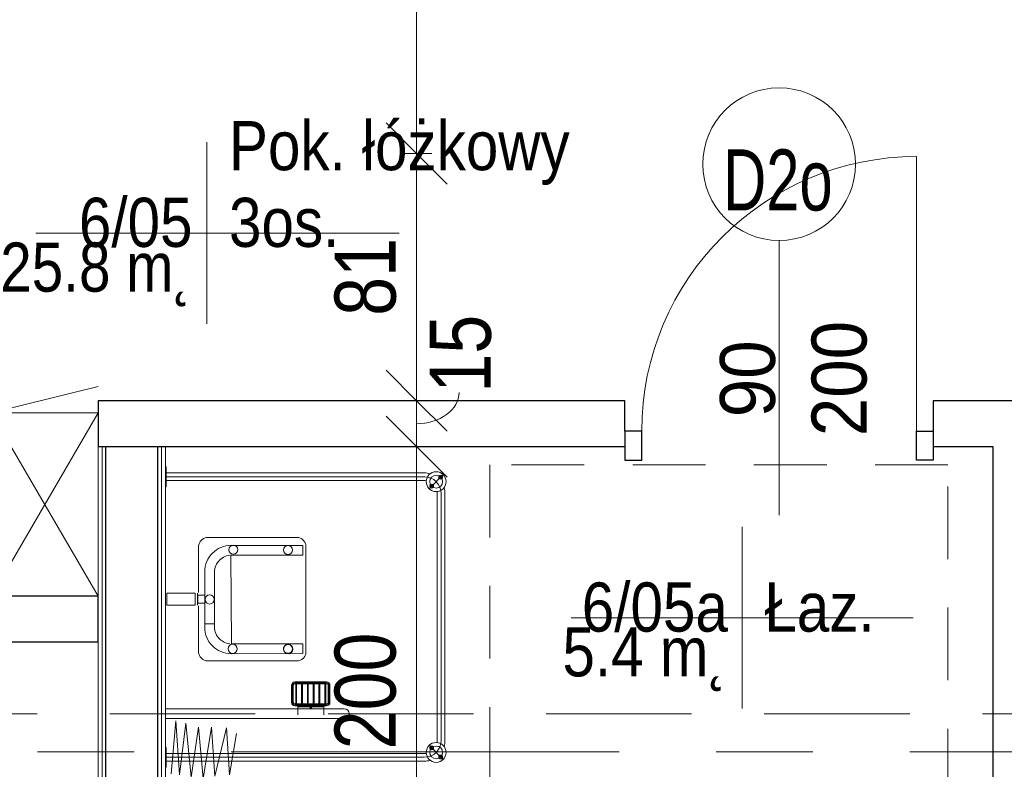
# Model space of a CAD drawing. Header units: centimetres. Extents: x -1631 to 1829, y -257 to 3158.
# Tile 125 of 129: x 702 to 1024, y 2323 to 2568. Entities that reach past the tile are written whole.
import ezdxf

# ---------------------------------------------------------------- set-up
doc = ezdxf.new("R2010")
doc.units = ezdxf.units.CM
for name, pattern in [('Oś', [222.25, 127, -31.75, 31.75, -31.75]), ('Ponad', [39.688, 23.813, -15.875]), ('Ukryte', [71.438, 47.625, -23.813])]:
    doc.linetypes.add(name, pattern=pattern)
for name, color, linetype, lineweight in [('A-ANNO-DIMS', 211, 'Continuous', 13), ('A-ANNO-DIMS-100', 211, 'Continuous', 13), ('A-ANNO-NOTE', 131, 'Continuous', 9), ('A-AREA-IDEN', 2, 'Continuous', 13), ('A-DETL-GENF', 92, 'Continuous', 9), ('A-DETL-HDLN', 90, 'Ukryte', 9), ('A-DETL-MEDM', 33, 'Continuous', 13), ('A-DOOR', 31, 'Continuous', 13), ('A-FLOR-OVHD', 1, 'Ponad', 9), ('A-WALL', 113, 'Continuous', 13), ('A-WALL-FNSH', 113, 'Continuous', 13), ('I-FURN', 30, 'Continuous', 9), ('P-SANR-FIXT', 6, 'Continuous', 9), ('S-GRID', 1, 'Continuous', 13)]:
    doc.layers.add(name, color=color, linetype=linetype, lineweight=lineweight)
doc.styles.add('Arial', font='arial.ttf', dxfattribs={"width": 0.9, "height": 18})
doc.styles.add('Arial Narrow_5', font='ARIALN.TTF', dxfattribs={"height": 20})
doc.styles.add('Arial_1', font='arial.ttf', dxfattribs={"width": 0.7, "height": 20})
doc.styles.add('Arial_11', font='arial.ttf', dxfattribs={"width": 0.85, "height": 23})
doc.dimstyles.new('Diagonal_1_100__0__wewnętrzne', dxfattribs={"dimscale": 30.48, "dimtxt": 20.468619, "dimasz": 0.656168, "dimexe": 0.164042, "dimexo": 0.0625, "dimgap": 0.032808, "dimtad": 1, "dimdec": 0, "dimdsep": 46, "dimtxsty": 'Arial Narrow_5', "dimblk1": 'OBLIQUE', "dimblk2": 'OBLIQUE', "dimsah": 1, "dimcen": 0.09, "dimazin": 0, "dimtfac": 1, "dimtdec": 4, "dimtix": 1, "dimtmove": 0, "dimatfit": 3, "dimfxl": 0.164042, "dimfxlon": 1, "dimtvp": 1, "dimtolj": 1, "dimtzin": 0, "dimarcsym": 2})
doc.dimstyles.new('Diagonal_1_100__0__wewnętrzne_1', dxfattribs={"dimscale": 30.48, "dimtxt": 20.468619, "dimasz": 0.656168, "dimexe": 0.164042, "dimexo": 0.0625, "dimgap": 0.032808, "dimtad": 1, "dimdec": 0, "dimdsep": 46, "dimtxsty": 'Arial Narrow_5', "dimblk1": 'OBLIQUE', "dimblk2": 'OBLIQUE', "dimsah": 1, "dimcen": 0.09, "dimazin": 0, "dimtfac": 1, "dimtdec": 4, "dimtix": 1, "dimtmove": 1, "dimatfit": 3, "dimfxl": 0.164042, "dimfxlon": 1, "dimtvp": 1, "dimtolj": 1, "dimtzin": 0, "dimarcsym": 2})
doc.dimstyles.new('Diagonal_1_100__0__wewnętrzne_2', dxfattribs={"dimscale": 30.48, "dimtxt": 20.468619, "dimasz": 0.656168, "dimexe": 0.164042, "dimexo": 0.0625, "dimgap": 0.032808, "dimtad": 1, "dimdec": 0, "dimdsep": 46, "dimtxsty": 'Arial Narrow_5', "dimblk1": 'OBLIQUE', "dimblk2": 'OBLIQUE', "dimsah": 1, "dimcen": 0.09, "dimazin": 0, "dimtfac": 1, "dimtdec": 4, "dimtix": 1, "dimtmove": 2, "dimatfit": 3, "dimfxl": 0.164042, "dimfxlon": 1, "dimtvp": 1, "dimtolj": 1, "dimtzin": 0, "dimarcsym": 2})

# ---------------------------------------------------------------- blocks, each defined once
blk = doc.blocks.new('DRZWI 1S - automatyczna etykieta - Drzwi 90 _łazienkowe_-2387510-6_piętro IV __13_80 m_ - stan projektowany')
at = {"layer": 'A-DETL-GENF'}
for p, q in [((-50.5, -2.5), (-50.5, -12)), ((-45, -2.5), (-50.5, -2.5)), ((-45, -12), (-45, -2.5)), ((50.5, -2.5), (45, -2.5)), ((45, -2.5), (45, -12)), ((50.5, -12), (50.5, -2.5)), ((-50.5, -12), (-45, -12)), ((45, -12), (50.5, -12))]:
    blk.add_line(p, q, dxfattribs=at)
at = {"layer": 'A-DETL-MEDM', "lineweight": 25}
for p, q in [((-45, -2.5), (-50.5, -2.5)), ((-50.5, -2.5), (-50.5, -12)), ((-45, -12), (-45, -2.5)), ((45, -12), (45, -2.5)), ((45, -2.5), (50.5, -2.5)), ((50.5, -2.5), (50.5, -12)), ((-50.5, -12), (-45, -12)), ((50.5, -12), (45, -12))]:
    blk.add_line(p, q, dxfattribs=at)
at = {"layer": 'A-DOOR'}
blk.add_line((45, -2.5), (45, 87.5), dxfattribs=at)
blk.add_arc((45, -2.5), 90, 90, 180, dxfattribs=at)
blk = doc.blocks.new('brodzik natryskowy dla N - Type 1-2359081-6_piętro IV __13_80 m_ - stan projektowany')
at = {"layer": 'P-SANR-FIXT'}
for p, q in [((-44.73, -12.86), (-27.37, -14.39)), ((-42.55, -11.3), (-42.55, -11)), ((-36.05, -11.3), (-42.55, -11.3)), ((-40.55, -11.3), (-40.55, -95.8)), ((-39.3, -11), (-39.3, -95.8)), ((-38.05, -11.3), (-38.05, -95.8)), ((-36.05, -11), (-36.05, -11.3)), ((-26.61, -11.2), (-26.61, -69.6)), ((-23.41, -69.6), (-23.41, -11.2)), ((14.45, -11.52), (10.54, -11.52)), ((10.54, -11.52), (10.54, -20.79)), ((14.45, -11.52), (14.45, -20.79)), ((49.36, -11.3), (49.36, -11)), ((55.86, -11.3), (49.36, -11.3)), ((51.36, -11.3), (51.36, -95.8)), ((52.61, -11), (52.61, -96)), ((53.86, -11.3), (53.86, -95.8)), ((55.86, -11), (55.86, -11.3)), ((-27.37, -14.39), (-44.99, -15.67)), ((-44.99, -15.67), (-28.14, -17.71)), ((-28.14, -17.71), (-45.75, -19.5)), ((-29.41, -21.8), (-46.26, -23.33)), ((-45.75, -19.5), (-29.41, -21.8)), ((-6.41, -22.43), (-6.64, -22.61)), ((-6.17, -22.27), (-6.41, -22.43)), ((-5.92, -22.14), (-6.17, -22.27)), ((-5.66, -22.03), (-5.92, -22.14)), ((-5.39, -21.95), (-5.66, -22.03)), ((-5.12, -21.9), (-5.39, -21.95)), ((-4.84, -21.88), (-5.12, -21.9)), ((10.32, -21.88), (-4.84, -21.88)), ((10.54, -20.79), (14.45, -20.79)), ((14.44, -21.54), (10.55, -21.51)), ((13.8, -21.67), (11.19, -21.67)), ((11.19, -21.67), (11.19, -23.94)), ((13.8, -23.94), (13.8, -21.67)), ((30.14, -21.88), (14.73, -21.88)), ((30.36, -21.95), (30.1, -21.9)), ((30.62, -22.03), (30.14, -21.88)), ((30.87, -22.14), (30.62, -22.03)), ((31.12, -22.28), (30.87, -22.14)), ((31.36, -22.44), (31.12, -22.28)), ((31.59, -22.62), (31.36, -22.44)), ((-46.26, -23.33), (-29.41, -26.14)), ((-7.7, -24.28), (-7.74, -24.55)), ((-7.74, -24.55), (-7.74, -54.09)), ((-7.62, -24.01), (-7.7, -24.28)), ((-7.51, -23.75), (-7.62, -24.01)), ((-7.38, -23.5), (-7.51, -23.75)), ((-7.23, -23.25), (-7.38, -23.5)), ((-7.05, -23.02), (-7.23, -23.25)), ((-6.85, -22.81), (-7.05, -23.02)), ((-6.64, -22.61), (-6.85, -22.81)), ((-2.2, -25.89), (-1.53, -25.38)), ((-1.53, -25.38), (-0.81, -24.95)), ((-0.81, -24.95), (-0.05, -24.58)), ((-0.05, -24.58), (0.75, -24.29)), ((0.75, -24.29), (1.58, -24.07)), ((1.58, -24.07), (2.44, -23.94)), ((2.44, -23.94), (4.41, -23.89)), ((22.33, -23.94), (3.78, -23.89)), ((4.41, -23.89), (4.41, -27.12)), ((11.19, -23.94), (13.8, -23.94)), ((23.2, -24.07), (22.33, -23.94)), ((24.03, -24.29), (23.2, -24.07)), ((24.83, -24.58), (24.03, -24.29)), ((25.59, -24.95), (24.83, -24.58)), ((26.31, -25.38), (25.59, -24.95)), ((26.98, -25.89), (26.31, -25.38)), ((31.81, -22.82), (31.59, -22.62)), ((32.01, -23.04), (31.81, -22.82)), ((32.19, -23.27), (32.01, -23.04)), ((32.35, -23.52), (32.19, -23.27)), ((32.49, -23.77), (32.35, -23.52)), ((32.6, -24.04), (32.49, -23.77)), ((32.68, -24.31), (32.6, -24.04)), ((32.74, -24.58), (32.68, -24.31)), ((32.74, -24.86), (32.74, -24.58)), ((32.74, -54.38), (32.74, -24.86)), ((-29.41, -26.14), (-45.5, -27.16)), ((-45.5, -27.16), (-29.67, -31)), ((-4.68, -29.22), (-4.32, -28.45)), ((-4.32, -28.45), (-3.88, -27.74)), ((-3.88, -27.74), (-3.38, -27.07)), ((-3.38, -27.07), (-2.82, -26.45)), ((-2.82, -26.45), (-2.2, -25.89)), ((-0.51, -28.74), (-0.87, -29.14)), ((-0.12, -28.38), (-0.51, -28.74)), ((0.31, -28.06), (-0.12, -28.38)), ((0.76, -27.79), (0.31, -28.06)), ((1.25, -27.55), (0.76, -27.79)), ((1.76, -27.36), (1.25, -27.55)), ((2.29, -27.23), (1.76, -27.36)), ((2.84, -27.14), (2.29, -27.23)), ((3.4, -27.11), (2.84, -27.14)), ((4.41, -27.12), (3.4, -27.11)), ((3.78, -27.12), (21.37, -27.12)), ((21.37, -27.12), (21.94, -27.14)), ((21.94, -27.14), (22.49, -27.23)), ((22.49, -27.23), (23.02, -27.36)), ((23.02, -27.36), (23.53, -27.55)), ((23.53, -27.55), (24.01, -27.79)), ((24.01, -27.79), (24.47, -28.06)), ((24.47, -28.06), (24.89, -28.38)), ((24.89, -28.38), (25.29, -28.74)), ((25.29, -28.74), (25.65, -29.14)), ((27.59, -26.45), (26.98, -25.89)), ((28.16, -27.07), (27.59, -26.45)), ((28.66, -27.74), (28.16, -27.07)), ((29.09, -28.45), (28.66, -27.74)), ((29.46, -29.22), (29.09, -28.45)), ((-29.67, -31), (-44.99, -32.02)), ((-44.99, -32.02), (-31.46, -34.32)), ((-5.37, -32.6), (-5.32, -31.71)), ((-5.32, -31.71), (-5.19, -30.85)), ((-5.19, -30.85), (-4.98, -30.01)), ((-4.98, -30.01), (-4.68, -29.22)), ((-2.03, -31.55), (-2.11, -32.1)), ((-1.89, -31.01), (-2.03, -31.55)), ((-1.71, -30.51), (-1.89, -31.01)), ((-1.47, -30.02), (-1.71, -30.51)), ((-1.19, -29.56), (-1.47, -30.02)), ((-0.87, -29.14), (-1.19, -29.56)), ((25.65, -29.14), (25.96, -29.56)), ((25.96, -29.56), (26.24, -30.02)), ((26.24, -30.02), (26.48, -30.51)), ((26.48, -30.51), (26.66, -31.01)), ((26.66, -31.01), (26.8, -31.55)), ((26.8, -31.55), (26.88, -32.1)), ((29.75, -30.01), (29.46, -29.22)), ((29.97, -30.85), (29.75, -30.01)), ((30.1, -31.71), (29.97, -30.85)), ((30.15, -32.6), (30.1, -31.71)), ((-5.29, -56.03), (-5.37, -32.6)), ((26.92, -32.43), (-2.15, -32.63)), ((-2.15, -32.63), (-2.15, -56.03)), ((26.92, -56.03), (26.92, -32.43)), ((30.07, -32.63), (30.07, -56.03)), ((-5.23, -51), (-5.24, -51.15)), ((-5.24, -51.15), (-5.23, -51.29)), ((-5.21, -50.85), (-5.23, -51)), ((-5.23, -51.29), (-5.21, -51.44)), ((-5.18, -50.71), (-5.21, -50.85)), ((-5.21, -51.44), (-5.18, -51.58)), ((-5.13, -50.58), (-5.18, -50.71)), ((-5.18, -51.58), (-5.13, -51.71)), ((-5.07, -50.45), (-5.13, -50.58)), ((-4.99, -50.33), (-5.07, -50.45)), ((-4.91, -50.21), (-4.99, -50.33)), ((-4.81, -50.11), (-4.91, -50.21)), ((-4.71, -50.02), (-4.81, -50.11)), ((-4.6, -49.93), (-4.71, -50.02)), ((-4.48, -49.86), (-4.6, -49.93)), ((-4.35, -49.8), (-4.48, -49.86)), ((-4.21, -49.75), (-4.35, -49.8)), ((-4.07, -49.71), (-4.21, -49.75)), ((-3.93, -49.69), (-4.07, -49.71)), ((-3.78, -49.68), (-3.93, -49.69)), ((-3.48, -49.71), (-3.63, -49.69)), ((-3.34, -49.75), (-3.48, -49.71)), ((-3.21, -49.8), (-3.34, -49.75)), ((-3.08, -49.86), (-3.21, -49.8)), ((-2.96, -49.93), (-3.08, -49.86)), ((-2.85, -50.02), (-2.96, -49.93)), ((-2.74, -50.11), (-2.85, -50.02)), ((-2.65, -50.21), (-2.74, -50.11)), ((-2.56, -50.33), (-2.65, -50.21)), ((-2.49, -50.45), (-2.56, -50.33)), ((-2.43, -50.58), (-2.49, -50.45)), ((-2.38, -50.71), (-2.43, -50.58)), ((-2.43, -51.71), (-2.38, -51.58)), ((-2.34, -50.85), (-2.38, -50.71)), ((-2.38, -51.58), (-2.34, -51.44)), ((-2.32, -51), (-2.34, -50.85)), ((-2.34, -51.44), (-2.32, -51.29)), ((-2.31, -51.15), (-2.32, -51)), ((-2.32, -51.29), (-2.31, -51.15)), ((-22.41, -54.35), (-25.41, -54.35)), ((-22.81, -62.85), (-22.81, -54.35)), ((-22.61, -62.85), (-22.61, -54.35)), ((-22.41, -63.8), (-22.41, -53.4)), ((-22.11, -63.8), (-22.11, -53.4)), ((-21.81, -63.8), (-21.81, -53.4)), ((-21.81, -53.7), (-15.21, -53.7)), ((-21.81, -54), (-15.21, -54)), ((-21.31, -52.3), (-15.71, -52.3)), ((-21.31, -52.6), (-15.71, -52.6)), ((-21.31, -52.9), (-15.71, -52.9)), ((-15.21, -53.4), (-15.21, -63.8)), ((-14.91, -53.4), (-14.91, -63.8)), ((-14.61, -53.4), (-14.61, -63.8)), ((-7.74, -54.09), (-7.74, -54.37)), ((-7.74, -54.37), (-7.7, -54.64)), ((-7.7, -54.64), (-7.62, -54.91)), ((-5.13, -51.71), (-5.07, -51.84)), ((-5.07, -51.84), (-4.99, -51.96)), ((-4.99, -51.96), (-4.91, -52.08)), ((-4.91, -52.08), (-4.81, -52.18)), ((-4.81, -52.18), (-4.71, -52.27)), ((-4.71, -52.27), (-4.6, -52.36)), ((-4.6, -52.36), (-4.48, -52.43)), ((-4.48, -52.43), (-4.35, -52.49)), ((-4.35, -52.49), (-4.21, -52.54)), ((-4.21, -52.54), (-4.07, -52.58)), ((-4.07, -52.58), (-3.93, -52.6)), ((-3.93, -52.6), (-3.78, -52.61)), ((-3.78, -52.61), (-3.63, -52.6)), ((-3.63, -52.6), (-3.48, -52.58)), ((-3.48, -52.58), (-3.34, -52.54)), ((-3.34, -52.54), (-3.21, -52.49)), ((-3.21, -52.49), (-3.08, -52.43)), ((-3.08, -52.43), (-2.96, -52.36)), ((-2.96, -52.36), (-2.85, -52.27)), ((-2.85, -52.27), (-2.74, -52.18)), ((-2.74, -52.18), (-2.65, -52.08)), ((-2.65, -52.08), (-2.56, -51.96)), ((-2.56, -51.96), (-2.49, -51.84)), ((-2.49, -51.84), (-2.43, -51.71)), ((32.61, -54.94), (32.69, -54.67)), ((32.69, -54.67), (32.74, -54.38)), ((-21.81, -55.6), (-15.21, -55.6)), ((-21.81, -55.9), (-15.21, -55.9)), ((-21.81, -57.5), (-15.21, -57.5)), ((-21.81, -57.8), (-15.21, -57.8)), ((-7.62, -54.91), (-7.52, -55.18)), ((-7.52, -55.18), (-7.4, -55.43)), ((-7.4, -55.43), (-7.25, -55.67)), ((-7.25, -55.67), (-7.07, -55.9)), ((-7.07, -55.9), (-6.88, -56.11)), ((-6.88, -56.11), (-6.67, -56.31)), ((-6.67, -56.31), (-6.44, -56.49)), ((-6.44, -56.49), (-6.2, -56.64)), ((-6.2, -56.64), (-5.95, -56.77)), ((-5.95, -56.77), (-5.69, -56.88)), ((-5.69, -56.88), (-5.41, -56.96)), ((-5.41, -56.96), (-5.13, -57.01)), ((-2.15, -56.03), (-5.29, -56.03)), ((-5.13, -57.01), (29.82, -57.01)), ((26.92, -56.03), (30.07, -56.03)), ((29.82, -57.01), (30.1, -57.01)), ((30.1, -57.01), (30.38, -56.96)), ((30.38, -56.96), (30.65, -56.89)), ((30.65, -56.89), (30.92, -56.78)), ((30.92, -56.78), (31.17, -56.66)), ((31.17, -56.66), (31.41, -56.51)), ((31.41, -56.51), (31.64, -56.34)), ((31.64, -56.34), (31.85, -56.14)), ((31.85, -56.14), (32.05, -55.93)), ((32.05, -55.93), (32.22, -55.71)), ((32.22, -55.71), (32.38, -55.46)), ((32.38, -55.46), (32.51, -55.21)), ((32.51, -55.21), (32.61, -54.94)), ((-21.81, -59.4), (-15.21, -59.4)), ((-21.81, -59.7), (-15.21, -59.7)), ((-22.41, -62.85), (-25.41, -62.85)), ((-21.81, -61.3), (-15.21, -61.3)), ((-21.81, -61.6), (-15.21, -61.6)), ((-21.81, -63.2), (-15.21, -63.2)), ((-21.81, -63.5), (-15.21, -63.5)), ((-15.71, -64.3), (-21.31, -64.3)), ((-15.71, -64.6), (-21.31, -64.6)), ((-15.71, -64.9), (-21.31, -64.9)), ((-35.25, -97.25), (-40.13, -102.13)), ((48.56, -97.25), (53.43, -102.13)), ((47.11, -100.05), (-33.8, -100.05)), ((-33.8, -101.3), (47.11, -101.3)), ((47.11, -102.55), (-33.8, -102.55))]:
    blk.add_line(p, q, dxfattribs=at)
for centre, radius in [((12.42, -25.5), 1.5), ((-3.77, -33.05), 1.5), ((28.71, -33.24), 1.5), ((-3.85, -51.24), 1.5), ((28.59, -51.18), 1.5), ((-37.69, -99.69), 3.25), ((51, -99.69), 3.25), ((-37.69, -99.69), 2.1), ((-36.21, -98.2), 0.62), ((-36.21, -98.2), 0.32), ((49.51, -98.2), 0.62), ((51, -99.69), 2.1), ((49.51, -98.2), 0.32), ((-39.18, -101.17), 0.62), ((-39.18, -101.17), 0.32), ((52.48, -101.17), 0.62), ((52.48, -101.17), 0.32)]:
    blk.add_circle(centre, radius, dxfattribs=at)
for centre, radius, start, end in [((-21.31, -53.4), 1.1, 90, 180), ((-21.31, -53.4), 0.8, 90, 180), ((-21.31, -53.4), 0.5, 90, 180), ((-15.71, -53.4), 1.1, 360, 90), ((-15.71, -53.4), 0.8, 360, 90), ((-15.71, -53.4), 0.5, 360, 90), ((-21.31, -63.8), 1.1, 180, 270), ((-21.31, -63.8), 0.8, 180, 270), ((-21.31, -63.8), 0.5, 180, 270), ((-15.71, -63.8), 0.5, 270, 360), ((-15.71, -63.8), 0.8, 270, 360), ((-15.71, -63.8), 1.1, 270, 360), ((-25.01, -69.6), 1.6, 180, 360), ((-33.8, -95.8), 6.75, 180, 196.4965), ((-33.8, -95.8), 5.5, 180, 270), ((-33.8, -95.8), 4.25, 180, 188.8511), ((47.11, -95.8), 5.5, 270, 360), ((47.11, -95.8), 4.25, 351.1489, 360), ((47.11, -95.8), 6.75, 343.5035, 360), ((-33.8, -95.8), 6.75, 253.5035, 270), ((-33.8, -95.8), 4.25, 261.1489, 270), ((47.11, -95.8), 4.25, 270, 278.8511), ((47.11, -95.8), 6.75, 270, 286.4965)]:
    blk.add_arc(centre, radius, start, end, dxfattribs=at)
blk.add_ellipse((-23.14, -58.6), major_axis=(0, 0.325), ratio=0.224951, dxfattribs=at)
blk = doc.blocks.new('szafki szatniowe - szafki bez siedziska-1388242-6_piętro IV __13_80 m_ - stan projektowany')
at = {"layer": 'I-FURN'}
for p, q in [((-17.5, 60), (17.5, 68.63)), ((17.5, 60), (52.5, 68.63)), ((52.5, 60), (87.5, 68.63)), ((17.5, 0), (-17.5, 60)), ((17.5, 60), (-17.5, 0)), ((-17.5, 60), (17.5, 60)), ((-17.5, 0), (-17.5, 60)), ((52.5, 0), (17.5, 60)), ((52.5, 60), (17.5, 0)), ((17.5, 60), (52.5, 60)), ((17.5, 0), (17.5, 60)), ((17.5, 60), (17.5, 0)), ((87.5, 0), (52.5, 60)), ((87.5, 60), (52.5, 0)), ((52.5, 60), (87.5, 60)), ((52.5, 0), (52.5, 60)), ((52.5, 60), (52.5, 0))]:
    blk.add_line(p, q, dxfattribs=at)
blk = doc.blocks.new('DIMBLOCK48-6_piętro IV __13_80 m_ - stan projektowany')
at = {"layer": 'A-ANNO-DIMS-100', "transparency": 16777216}
for p, q in [((831.65, 2428.33), (821.65, 2438.33)), ((826.65, 2428.33), (836.65, 2428.33)), ((831.65, 2428.33), (826.65, 2428.33)), ((831.65, 2228.33), (831.65, 2428.33)), ((831.65, 2428.33), (841.65, 2418.33)), ((831.65, 2228.33), (821.65, 2238.33)), ((826.65, 2228.33), (836.65, 2228.33)), ((831.65, 2228.33), (826.65, 2228.33)), ((831.65, 2228.33), (841.65, 2218.33))]:
    blk.add_line(p, q, dxfattribs=at)
at = {"layer": 'A-ANNO-DIMS-100', "color": 0, "transparency": 16777216, "insert": (804.8, 2329.15), "char_height": 20, "width": 45.6158, "attachment_point": 1, "rotation": 90, "line_spacing_factor": 0.974696, "style": 'Arial Narrow_5'}
blk.add_mtext('200', dxfattribs=at)
blk = doc.blocks.new('_Oblique')
at = {"color": 0, "linetype": 'ByBlock', "lineweight": -2}
blk.add_line((-0.5, -0.5), (0.5, 0.5), dxfattribs=at)
blk = doc.blocks.new('DIMBLOCK49-6_piętro IV __13_80 m_ - stan projektowany')
at = {"layer": 'A-ANNO-DIMS-100', "transparency": 16777216}
for p, q in [((831.65, 2443.33), (821.65, 2453.33)), ((826.65, 2443.33), (836.65, 2443.33)), ((831.65, 2443.33), (826.65, 2443.33)), ((831.65, 2428.33), (831.65, 2443.33)), ((831.65, 2443.33), (841.65, 2433.33)), ((831.65, 2428.33), (821.65, 2438.33)), ((826.65, 2428.33), (836.65, 2428.33)), ((831.65, 2428.33), (826.65, 2428.33)), ((831.65, 2428.33), (841.65, 2418.33))]:
    blk.add_line(p, q, dxfattribs=at)
blk.add_ellipse((831.65, 2446.01), major_axis=(-13.91, 0), ratio=0.732231, start_param=1.570796, end_param=3.141593, dxfattribs=at)
at = {"layer": 'A-ANNO-DIMS-100', "color": 0, "transparency": 16777216, "insert": (835.96, 2446.01), "char_height": 20, "width": 30.4105, "attachment_point": 1, "rotation": 90, "line_spacing_factor": 0.974696, "style": 'Arial Narrow_5'}
blk.add_mtext('15', dxfattribs=at)
blk = doc.blocks.new('DIMBLOCK50-6_piętro IV __13_80 m_ - stan projektowany')
at = {"layer": 'A-ANNO-DIMS-100', "transparency": 16777216}
for p, q in [((831.65, 2524.33), (821.65, 2534.33)), ((826.65, 2524.33), (836.65, 2524.33)), ((831.65, 2524.33), (826.65, 2524.33)), ((831.65, 2443.33), (831.65, 2524.33)), ((831.65, 2524.33), (841.65, 2514.33)), ((831.65, 2443.33), (821.65, 2453.33)), ((826.65, 2443.33), (836.65, 2443.33)), ((831.65, 2443.33), (826.65, 2443.33)), ((831.65, 2443.33), (841.65, 2433.33))]:
    blk.add_line(p, q, dxfattribs=at)
at = {"layer": 'A-ANNO-DIMS-100', "color": 0, "transparency": 16777216, "insert": (804.8, 2471.15), "char_height": 20, "width": 30.4105, "attachment_point": 1, "rotation": 90, "line_spacing_factor": 0.974696, "style": 'Arial Narrow_5'}
blk.add_mtext('81', dxfattribs=at)
blk = doc.blocks.new('DIMBLOCK51-6_piętro IV __13_80 m_ - stan projektowany')
at = {"layer": 'A-ANNO-DIMS-100', "transparency": 16777216}
for p, q in [((831.65, 2798.33), (821.65, 2808.33)), ((826.65, 2798.33), (836.65, 2798.33)), ((831.65, 2798.33), (826.65, 2798.33)), ((831.65, 2524.33), (831.65, 2798.33)), ((831.65, 2798.33), (841.65, 2788.33)), ((831.65, 2524.33), (821.65, 2534.33)), ((826.65, 2524.33), (836.65, 2524.33)), ((831.65, 2524.33), (826.65, 2524.33)), ((831.65, 2524.33), (841.65, 2514.33))]:
    blk.add_line(p, q, dxfattribs=at)
at = {"layer": 'A-ANNO-DIMS-100', "color": 0, "transparency": 16777216, "insert": (804.8, 2642.32), "char_height": 20, "width": 45.6158, "attachment_point": 1, "rotation": 90, "line_spacing_factor": 0.974696, "style": 'Arial Narrow_5'}
blk.add_mtext('274', dxfattribs=at)
blk = doc.blocks.new('METKA_POMIESZCZENIA2 - Rozbudowana - bez ramki-2396678-6_piętro IV __13_80 m_ - stan projektowany')
at = {"layer": 'A-AREA-IDEN'}
for p, q in [((0, 0.425), (0, 0)), ((0.0976, 0), (-0.8, 0)), ((-0.8, 0), (0.9, 0)), ((0, 0), (0, -0.425))]:
    blk.add_line(p, q, dxfattribs=at)
blk = doc.blocks.new('METKA_POMIESZCZENIA2 - Rozbudowana krótka - bez ramki-2403173-6_piętro IV __13_80 m_ - stan projektowany')
at = {"layer": 'A-AREA-IDEN'}
for p, q in [((0, 0.425), (0, 0)), ((0.0976, 0), (-0.8, 0)), ((-0.8, 0), (0.8, 0)), ((0, 0), (0, -0.425))]:
    blk.add_line(p, q, dxfattribs=at)

msp = doc.modelspace()

# ---------------------------------------------------------------- linework, layer by layer
at = {"layer": 'A-ANNO-NOTE', "lineweight": 13}
msp.add_line((950.38, 2405.83), (950.38, 2495.83), dxfattribs=at)
msp.add_line((950.38, 2405.83), (950.38, 2495.83), dxfattribs=at)
msp.add_circle((950.38, 2520.83), 25, dxfattribs=at)
at = {"layer": 'A-DETL-HDLN'}
msp.add_line((-1197.62, 2340.83), (1172.38, 2340.83), dxfattribs=at)
at = {"layer": 'A-FLOR-OVHD'}
for p, q in [((1005.64, 2422.38), (855.64, 2422.38)), ((855.64, 2422.38), (855.64, 2272.38)), ((1005.64, 2272.38), (1005.64, 2422.38))]:
    msp.add_line(p, q, dxfattribs=at)
at = {"layer": 'A-WALL', "color": 7, "lineweight": 25}
for p, q in [((899.88, 2443.33), (727.38, 2443.33)), ((727.38, 2443.33), (727.38, 2428.33)), ((899.88, 2433.33), (899.88, 2443.33)), ((1035.38, 2443.33), (1000.88, 2443.33)), ((1000.88, 2443.33), (1000.88, 2433.33)), ((727.38, 2428.33), (899.88, 2428.33)), ((729.88, 2228.33), (729.88, 2428.33)), ((746.88, 2228.33), (746.88, 2428.33)), ((1000.88, 2428.33), (1020.38, 2428.33)), ((1020.38, 2428.33), (1020.38, 2228.33)), ((727.38, 2379.33), (602.38, 2379.33)), ((727.38, 2364.33), (727.38, 2379.33)), ((602.38, 2364.33), (727.38, 2364.33))]:
    msp.add_line(p, q, dxfattribs=at)
at = {"layer": 'A-WALL'}
for p, q in [((728.63, 2228.33), (728.63, 2428.33)), ((748.13, 2228.33), (748.13, 2428.33))]:
    msp.add_line(p, q, dxfattribs=at)
at = {"layer": 'A-WALL-FNSH', "color": 250, "lineweight": 9}
for p, q in [((727.38, 2428.33), (727.38, 2228.33)), ((749.38, 2228.33), (749.38, 2428.33))]:
    msp.add_line(p, q, dxfattribs=at)
at = {"layer": 'S-GRID', "linetype": 'Oś'}
msp.add_line((1342.46, 2328.33), (-1368.76, 2328.33), dxfattribs=at)

# ---------------------------------------------------------------- block references
at = {"layer": 'A-AREA-IDEN', "xscale": 69.99999999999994, "yscale": 69.99999999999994, "zscale": 69.99999999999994}
for name, p in [('METKA_POMIESZCZENIA2 - Rozbudowana - bez ramki-2396678-6_piętro IV __13_80 m_ - stan projektowany', (762.93, 2498.25)), ('METKA_POMIESZCZENIA2 - Rozbudowana krótka - bez ramki-2403173-6_piętro IV __13_80 m_ - stan projektowany', (938.24, 2372.23))]:
    msp.add_blockref(name, p, dxfattribs=at)
at = {"layer": 'A-DOOR'}
msp.add_blockref('DRZWI 1S - automatyczna etykieta - Drzwi 90 _łazienkowe_-2387510-6_piętro IV __13_80 m_ - stan projektowany', (950.38, 2435.83), dxfattribs=at)
at = {"layer": 'I-FURN'}
msp.add_blockref('szafki szatniowe - szafki bez siedziska-1388242-6_piętro IV __13_80 m_ - stan projektowany', (639.88, 2379.33), dxfattribs=at)
at = {"layer": 'P-SANR-FIXT', "rotation": 90.00000000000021}
msp.add_blockref('brodzik natryskowy dla N - Type 1-2359081-6_piętro IV __13_80 m_ - stan projektowany', (738.38, 2365.83), dxfattribs=at)

# ---------------------------------------------------------------- texts
at = {"layer": 'A-ANNO-NOTE', "lineweight": 211, "insert": (949.98, 2515.53), "char_height": 20, "width": 37.03, "attachment_point": 5, "line_spacing_factor": 0.936439, "style": 'Arial_1'}
msp.add_mtext('\\pxqc,t4.445,8.89,13.335,17.78,22.225,26.67,31.115,35.56,40.005,44.45,48.895,53.34,57.785,62.23,66.675,71.12,75.565,80.01,84.455,88.9,93.345,97.79,102.235,106.68,111.125,115.57,120.015,124.46,128.905,133.35,137.795,142.24;{D2o}', dxfattribs=at)
at = {"layer": 'A-ANNO-NOTE', "lineweight": 211, "char_height": 18, "attachment_point": 5, "rotation": 90, "line_spacing_factor": 0.936439, "style": 'Arial'}
for s, insert, width in [('\\pxqc,t6.35,12.7,19.05,25.4,31.75,38.1,44.45,50.8,57.15,63.5,69.85,76.2,82.55,88.9,95.25,101.6,107.95,114.3,120.65,127,133.35,139.7,146.05,152.4,158.75,165.1,171.45,177.8,184.15,190.5,196.85,203.2;{200}', (970.14, 2450.61), 38.07), ('\\pxqc,t6.35,12.7,19.05,25.4,31.75,38.1,44.45,50.8,57.15,63.5,69.85,76.2,82.55,88.9,95.25,101.6,107.95,114.3,120.65,127,133.35,139.7,146.05,152.4,158.75,165.1,171.45,177.8,184.15,190.5,196.85,203.2;{90}', (940.14, 2450.52), 25.65)]:
    msp.add_mtext(s, dxfattribs=dict(at, insert=insert, width=width))
at = {"layer": 'A-AREA-IDEN', "char_height": 16.1, "line_spacing_factor": 0.936439, "style": 'Arial_11'}
for s, insert, width, attachment_point in [('\\pt84.99995,169.9999,255.00008,340.00003,424.99998,509.99993,595.00011,680.00006,765.00001,849.99996,934.99991,1020.00009,1105.00004,1189.99999,1274.99994,1359.99989,1445.00007,1530.00002,1614.99997,1699.99992,1785.0001,1870.00005,1955,2039.99995,2124.9999,2210.00008,2295.00003,2379.99998,2464.99993,2550.00011,2635.00006,2720.00001;Pok. łóżkowy\\P3os.', (770.23, 2493.5), 109.837, 7), ('\\pxqr,t3.69565,7.3913,11.08696,14.78261,18.47826,22.17391,25.86957,29.56522,33.26087,36.95652,40.65217,44.34783,48.04348,51.73913,55.43478,59.13043,62.82609,66.52174,70.21739,73.91304,77.6087,81.30435,85,88.69565,92.3913,96.08696,99.78261,103.47826,107.17391,110.86957,114.56522,118.26087;{6/05}', (758.27, 2493.5), 37.009, 9), ('\\pt84.99995,169.9999,255.00008,340.00003,424.99998,509.99993,595.00011,680.00006,765.00001,849.99996,934.99991,1020.00009,1105.00004,1189.99999,1274.99994,1359.99989,1445.00007,1530.00002,1614.99997,1699.99992,1785.0001,1870.00005,1955,2039.99995,2124.9999,2210.00008,2295.00003,2379.99998,2464.99993,2550.00011,2635.00006,2720.00001;25.8 m˛', (758.27, 2495.17), 64.141, 3), ('\\pt84.99995,169.9999,255.00008,340.00003,424.99998,509.99993,595.00011,680.00006,765.00001,849.99996,934.99991,1020.00009,1105.00004,1189.99999,1274.99994,1359.99989,1445.00007,1530.00002,1614.99997,1699.99992,1785.0001,1870.00005,1955,2039.99995,2124.9999,2210.00008,2295.00003,2379.99998,2464.99993,2550.00011,2635.00006,2720.00001;Łaz.', (945.54, 2367.48), 36.2355, 7), ('\\pxqr,t3.69565,7.3913,11.08696,14.78261,18.47826,22.17391,25.86957,29.56522,33.26087,36.95652,40.65217,44.34783,48.04348,51.73913,55.43478,59.13043,62.82609,66.52174,70.21739,73.91304,77.6087,81.30435,85,88.69565,92.3913,96.08696,99.78261,103.47826,107.17391,110.86957,114.56522,118.26087;{6/05a}', (933.59, 2367.48), 47.6, 9), ('\\pt84.99995,169.9999,255.00008,340.00003,424.99998,509.99993,595.00011,680.00006,765.00001,849.99996,934.99991,1020.00009,1105.00004,1189.99999,1274.99994,1359.99989,1445.00007,1530.00002,1614.99997,1699.99992,1785.0001,1870.00005,1955,2039.99995,2124.9999,2210.00008,2295.00003,2379.99998,2464.99993,2550.00011,2635.00006,2720.00001;5.4 m˛', (933.59, 2369.15), 53.55, 3)]:
    msp.add_mtext(s, dxfattribs=dict(at, insert=insert, width=width, attachment_point=attachment_point))

# ---------------------------------------------------------------- dimensions: what is measured, and where the dimension line sits
at = {"layer": 'A-ANNO-DIMS'}
for base, p1, p2, override, picture, middle in [((831.65, 2798.33), (826.65, 2524.33), (826.65, 2798.33), {"dimpost": '<>', "dimfxl": 274}, 'DIMBLOCK51-6_piętro IV __13_80 m_ - stan projektowany', (820.61, 2661.33)), ((831.65, 2524.33), (826.65, 2443.33), (826.65, 2524.33), {"dimpost": '<>', "dimfxl": 81}, 'DIMBLOCK50-6_piętro IV __13_80 m_ - stan projektowany', (820.44, 2483.83))]:
    dim = msp.add_linear_dim(base=base, p1=p1, p2=p2, angle=90, dimstyle='Diagonal_1_100__0__wewnętrzne', override=override, dxfattribs=at)
    dim.commit()
    dim.dimension.update_dxf_attribs({"geometry": picture, "text_midpoint": middle})
for base, p1, p2, dimstyle, override, picture, middle in [((831.65, 2443.33), (826.65, 2428.33), (826.65, 2443.33), 'Diagonal_1_100__0__wewnętrzne_1', {"dimpost": '<>', "dimfxl": 15}, 'DIMBLOCK49-6_piętro IV __13_80 m_ - stan projektowany', (849.29, 2461.22)), ((831.65, 2428.33), (826.65, 2228.33), (826.65, 2428.33), 'Diagonal_1_100__0__wewnętrzne_2', {"dimpost": '<>', "dimfxl": 200}, 'DIMBLOCK48-6_piętro IV __13_80 m_ - stan projektowany', (818.14, 2351.96))]:
    dim = msp.add_linear_dim(base=base, p1=p1, p2=p2, angle=90, dimstyle=dimstyle, override=override, dxfattribs=at)
    dim.commit()
    dim.dimension.update_dxf_attribs({"geometry": picture, "text_midpoint": middle, "dimtype": 160, "text_rotation": 90})

doc.saveas('drawing.dxf')
